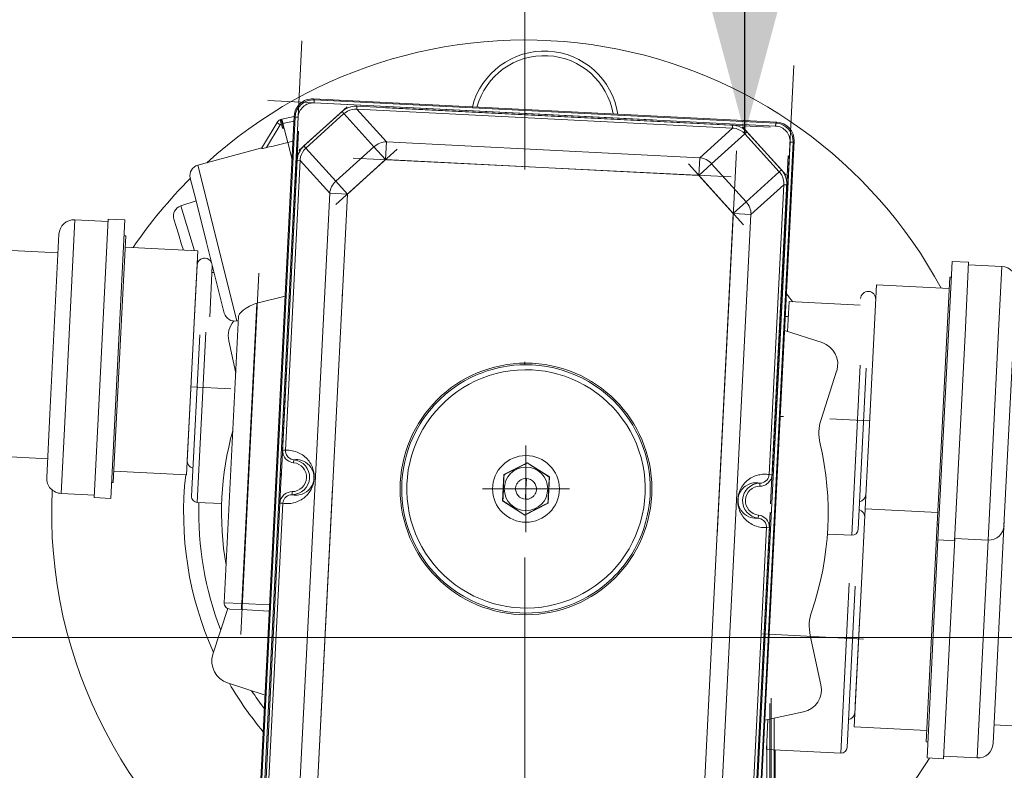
# Model space of a CAD drawing. Header units: centimetres. Extents: x -1436 to 1974, y -887 to 4352.
# Tile 87 of 105: x 893 to 925, y 2339 to 2364. Entities that reach past the tile are written whole.
import ezdxf

# ---------------------------------------------------------------- set-up
doc = ezdxf.new("R2010")
doc.units = ezdxf.units.CM
doc.header["$MEASUREMENT"] = 0
doc.linetypes.add('DASHDOT', pattern=[25.4, 12.7, -6.35, 0, -6.35])
doc.layers.add('00 - nowa technologia myjni_Nr_pióra__246', color=7, linetype='Continuous', lineweight=20, true_color=0x1db3b3)
doc.layers.add('199-Z Wymiary i opisy_Nr_pióra__11', color=7, linetype='Continuous', lineweight=0)
doc.layers.add('299-A Wymiary Opisy_Nr_pióra__11', color=7, linetype='Continuous', lineweight=0)
doc.layers.add('299-A Wymiary Opisy', color=7, linetype='Continuous')
doc.styles.add('STYL_AUTOMATYCZNY_1', font='arial.ttf')
doc.dimstyles.new('STYL_AUTOMATYCZNY__2', dxfattribs={"dimtxt": 13, "dimasz": 7.6, "dimexe": 0.18, "dimexo": 0.0625, "dimgap": 0, "dimtad": 1, "dimtih": 1, "dimtoh": 1, "dimdec": 0, "dimzin": 0, "dimdsep": 46, "dimtxsty": 'STYL_AUTOMATYCZNY_1', "dimblk": 'ARROWHEAD_2', "dimblk1": 'ARROWHEAD_2', "dimblk2": 'ARROWHEAD_2', "dimcen": 0.09, "dimclrd": 7, "dimclre": 7, "dimclrt": 7, "dimadec": 0, "dimazin": 0, "dimtfac": 1, "dimtdec": 4, "dimtmove": 0, "dimatfit": 3, "dimfxl": 0, "dimtolj": 1, "dimtzin": 0, "dimarcsym": 0})
doc.dimstyles.new('STYL_AUTOMATYCZNY__3', dxfattribs={"dimtxt": 0.18, "dimasz": 14.592, "dimexe": 0.18, "dimexo": 0.0625, "dimgap": 0, "dimtad": 0, "dimtih": 1, "dimtoh": 1, "dimdec": 4, "dimzin": 0, "dimdsep": 46, "dimcen": 0.09, "dimadec": 0, "dimazin": 0, "dimtfac": 1, "dimtdec": 4, "dimtmove": 0, "dimatfit": 3, "dimldrblk": 'ARROWHEAD_5', "dimfxl": 0, "dimtolj": 1, "dimtzin": 0, "dimarcsym": 0})

# ---------------------------------------------------------------- blocks, each defined once
blk = doc.blocks.new('*D121')
at = {"layer": '299-A Wymiary Opisy_Nr_pióra__11', "color": 7, "linetype": 'Continuous', "lineweight": 0}
for p, q in [((655.253, 2336.166), (655.253, 2351.166)), ((1066.745, 2336.166), (1066.745, 2351.166)), ((658.139, 2348.666), (652.366, 2338.666)), ((1063.858, 2338.666), (1069.632, 2348.666)), ((650.363, 2343.666), (655.253, 2343.666)), ((655.253, 2343.666), (1066.745, 2343.666)), ((1066.745, 2343.666), (1071.635, 2343.666))]:
    blk.add_line(p, q, dxfattribs=at)
at = {"layer": '299-A Wymiary Opisy_Nr_pióra__11', "color": 7, "lineweight": 0, "insert": (846.787, 2346.266), "char_height": 13, "attachment_point": 7, "style": 'STYL_AUTOMATYCZNY_1'}
blk.add_mtext('\\A1;{\\pql;\\fArial|b0|i0|c238|p0;\\W1.000000;411}', dxfattribs=at)
blk = doc.blocks.new('ARROWHEAD_2')
at = {"color": 0, "linetype": 'Continuous', "lineweight": 0}
for p, q in [((-0.3781, -0.655), (0.3781, 0.655)), ((0, 0), (-1, 0))]:
    blk.add_line(p, q, dxfattribs=at)
blk = doc.blocks.new('ARROWHEAD_5')
at = {"linetype": 'Continuous', "lineweight": 0}
blk.add_hatch(color=0, dxfattribs=at).paths.add_polyline_path([(-1, 0.2679), (0, 0), (-1, -0.2679)])
at = {"color": 0, "linetype": 'Continuous', "lineweight": 0}
blk.add_line((0, 0), (-1, 0), dxfattribs=at)

msp = doc.modelspace()

# ---------------------------------------------------------------- linework, layer by layer
at = {"layer": '00 - nowa technologia myjni_Nr_pióra__246', "color": 132, "linetype": 'DASHDOT', "lineweight": 20, "true_color": 0x1db3b3}
for p, q in [((909.203, 2397.313), (909.203, 2298.253)), ((900.335, 2333.1), (901.857, 2363.359)), ((918.074, 2362.544), (916.552, 2332.285)), ((900.726, 2361.383), (919.001, 2360.464)), ((903.345, 2361.175), (901.752, 2359.735)), ((917.297, 2360.511), (902.426, 2361.259)), ((901.746, 2360.375), (901.168, 2348.889)), ((902.229, 2335.918), (903.459, 2360.365)), ((917.815, 2358.927), (916.375, 2360.52)), ((902.977, 2357.957), (904.991, 2359.778)), ((916.18, 2359.726), (914.95, 2335.279)), ((903.544, 2359.489), (916.007, 2358.863)), ((917.307, 2348.077), (917.885, 2359.563)), ((914.597, 2359.295), (916.418, 2357.281)), ((899.839, 2343.763), (900.439, 2355.687)), ((898.207, 2351.941), (899.506, 2351.875)), ((917.613, 2350.965), (917.733, 2350.959)), ((919.261, 2350.882), (920.56, 2350.816)), ((909.242, 2350.001), (909.242, 2347.141)), ((901.185, 2349.215), (900.517, 2335.931)), ((907.812, 2348.571), (910.672, 2348.571)), ((916.655, 2335.119), (917.324, 2348.403)), ((917.034, 2343.785), (920.368, 2343.617)), ((917.282, 2335.32), (917.282, 2341.491)), ((917.321, 2341.665), (917.321, 2333.755))]:
    msp.add_line(p, q, dxfattribs=at)
at = {"layer": '00 - nowa technologia myjni_Nr_pióra__246', "color": 132, "linetype": 'Continuous', "lineweight": 20, "true_color": 0x1db3b3}
for p, q in [((902.229, 2361.44), (902.259, 2361.406)), ((902.229, 2361.44), (917.511, 2360.671)), ((902.259, 2361.406), (902.254, 2361.307)), ((902.254, 2361.307), (917.473, 2360.541)), ((902.259, 2361.406), (917.478, 2360.641)), ((903.177, 2361.023), (901.92, 2359.886)), ((903.241, 2360.953), (901.983, 2359.816)), ((903.241, 2360.953), (903.177, 2361.023)), ((903.241, 2360.953), (904.23, 2359.859)), ((903.666, 2361.099), (903.67, 2361.196)), ((903.666, 2361.099), (904.642, 2360.02)), ((916.048, 2360.476), (903.666, 2361.099)), ((916.053, 2360.574), (903.67, 2361.196)), ((900.33, 2335.602), (901.6, 2360.871)), ((900.363, 2335.632), (901.63, 2360.838)), ((900.462, 2335.627), (901.73, 2360.833)), ((901.033, 2360.666), (900.519, 2359.806)), ((901.193, 2360.768), (901.153, 2360.757)), ((901.229, 2360.623), (901.172, 2360.607)), ((901.193, 2360.768), (901.6, 2360.863)), ((901.193, 2360.768), (901.193, 2360.768)), ((901.197, 2360.763), (901.211, 2360.694)), ((901.229, 2360.623), (901.592, 2360.707)), ((901.229, 2360.623), (901.386, 2360)), ((901.6, 2360.871), (901.63, 2360.838)), ((901.63, 2360.838), (901.73, 2360.833)), ((917.478, 2360.641), (917.473, 2360.541)), ((917.511, 2360.671), (917.478, 2360.641)), ((901.142, 2360.584), (900.691, 2359.831)), ((914.968, 2359.5), (916.048, 2360.476)), ((916.048, 2360.476), (916.053, 2360.574)), ((916.456, 2360.288), (916.526, 2360.352)), ((917.663, 2359.095), (916.526, 2360.352)), ((901.559, 2360.041), (901.386, 2360)), ((901.528, 2359.436), (901.386, 2360)), ((904.642, 2360.02), (904.612, 2359.436)), ((904.642, 2360.02), (914.968, 2359.5)), ((915.362, 2359.299), (916.456, 2360.288)), ((917.593, 2359.031), (916.456, 2360.288)), ((917.947, 2360.017), (916.679, 2334.811)), ((918.046, 2360.012), (916.779, 2334.806)), ((918.08, 2360.042), (916.809, 2334.773)), ((918.046, 2360.012), (917.947, 2360.017)), ((918.08, 2360.042), (918.046, 2360.012)), ((900.528, 2359.822), (898.423, 2359.253)), ((901.983, 2359.816), (901.92, 2359.886)), ((902.973, 2358.722), (901.983, 2359.816)), ((902.973, 2358.722), (904.23, 2359.859)), ((904.612, 2359.436), (904.23, 2359.859)), ((901.698, 2359.413), (901.217, 2349.851)), ((901.795, 2359.408), (901.314, 2349.846)), ((901.795, 2359.408), (901.698, 2359.413)), ((902.771, 2358.328), (901.795, 2359.408)), ((903.355, 2358.299), (904.612, 2359.436)), ((904.612, 2359.436), (914.939, 2358.916)), ((914.939, 2358.916), (914.968, 2359.5)), ((898.423, 2359.253), (899.714, 2354.119)), ((915.362, 2359.299), (914.939, 2358.916)), ((915.362, 2359.299), (916.499, 2358.042)), ((917.593, 2359.031), (916.499, 2358.042)), ((917.593, 2359.031), (917.663, 2359.095)), ((898.175, 2358.829), (898.3, 2358.332)), ((902.973, 2358.722), (903.355, 2358.299)), ((914.939, 2358.916), (916.076, 2357.659)), ((917.739, 2358.606), (916.66, 2357.63)), ((917.258, 2349.044), (917.739, 2358.606)), ((917.356, 2349.039), (917.836, 2358.601)), ((917.739, 2358.606), (917.836, 2358.601)), ((898.365, 2358.072), (897.86, 2357.908)), ((898.3, 2358.332), (898.387, 2357.983)), ((901.75, 2338.014), (902.771, 2358.328)), ((902.333, 2337.985), (903.355, 2358.299)), ((903.355, 2358.299), (902.771, 2358.328)), ((916.076, 2357.659), (916.499, 2358.042)), ((897.86, 2357.908), (898.312, 2356.43)), ((898.387, 2357.983), (898.711, 2356.697)), ((894.034, 2350.771), (894.369, 2357.449)), ((895.468, 2357.394), (894.369, 2357.449)), ((895.13, 2350.677), (895.472, 2357.474)), ((896.021, 2357.446), (895.472, 2357.474)), ((895.68, 2350.65), (896.021, 2357.446)), ((897.634, 2357.473), (897.783, 2356.982)), ((916.076, 2357.659), (915.054, 2337.345)), ((916.66, 2357.63), (915.638, 2337.316)), ((916.66, 2357.63), (916.076, 2357.659)), ((893.546, 2351.035), (893.845, 2356.975)), ((896.045, 2356.921), (895.938, 2354.802)), ((895.995, 2356.924), (896.045, 2356.921)), ((897.783, 2356.982), (897.889, 2356.638)), ((893.814, 2356.356), (891.367, 2356.479)), ((896.026, 2356.545), (898.423, 2356.424)), ((897.889, 2356.638), (897.947, 2356.448)), ((898.423, 2356.424), (898.326, 2354.501)), ((898.711, 2356.697), (899.295, 2354.375)), ((898.408, 2356.117), (898.427, 2356.053)), ((923.287, 2356.075), (923.167, 2353.683)), ((923.287, 2356.075), (923.836, 2356.047)), ((898.399, 2355.95), (898.315, 2354.273)), ((898.899, 2355.925), (898.814, 2354.248)), ((898.899, 2355.925), (898.888, 2355.711)), ((923.836, 2356.047), (923.716, 2353.656)), ((923.832, 2355.968), (924.931, 2355.912)), ((924.931, 2355.912), (924.813, 2353.562)), ((898.888, 2355.711), (898.96, 2355.708)), ((922.908, 2349.531), (923.211, 2355.555)), ((923.261, 2355.552), (923.211, 2355.555)), ((920.52, 2349.832), (920.795, 2355.299)), ((923.192, 2355.179), (920.795, 2355.299)), ((895.938, 2354.802), (895.635, 2348.778)), ((901.302, 2354.931), (900.368, 2354.695)), ((898.326, 2354.501), (898.051, 2349.034)), ((899.869, 2344.787), (900.368, 2354.695)), ((917.914, 2354.754), (917.864, 2353.764)), ((917.914, 2354.754), (920.261, 2354.636)), ((898.075, 2349.508), (898.315, 2354.273)), ((899.291, 2344.816), (899.766, 2354.266)), ((899.76, 2354.13), (899.714, 2354.119)), ((917.789, 2354.26), (917.889, 2354.255)), ((898.484, 2353.655), (898.217, 2348.336)), ((898.689, 2353.741), (898.406, 2348.126)), ((919.001, 2353.397), (917.765, 2353.796)), ((923.167, 2353.683), (922.825, 2346.887)), ((923.716, 2353.656), (923.374, 2346.859)), ((924.813, 2353.562), (924.477, 2346.884)), ((899.441, 2353.461), (899.672, 2352.388)), ((925.3, 2353.298), (925.001, 2347.358)), ((920.261, 2352.656), (919.979, 2347.041)), ((920.456, 2352.55), (920.189, 2347.231)), ((919.484, 2352.453), (918.972, 2350.866)), ((893.441, 2348.945), (893.546, 2351.035)), ((893.915, 2348.421), (894.034, 2350.771)), ((895.01, 2348.286), (895.13, 2350.677)), ((895.559, 2348.258), (895.68, 2350.65)), ((893.472, 2349.564), (891.025, 2349.687)), ((901.314, 2349.846), (901.217, 2349.851)), ((920.423, 2347.909), (920.52, 2349.832)), ((901.591, 2349.534), (901.58, 2349.435)), ((909.286, 2349.436), (908.515, 2349.041)), ((909.286, 2349.436), (909.285, 2349.428)), ((910.013, 2348.966), (909.286, 2349.436)), ((922.801, 2347.412), (922.908, 2349.531)), ((895.654, 2349.154), (898.051, 2349.034)), ((902.239, 2349.074), (902.238, 2349.08)), ((908.515, 2349.041), (908.471, 2348.176)), ((908.515, 2349.041), (908.521, 2349.037)), ((909.97, 2348.101), (910.013, 2348.966)), ((910.013, 2348.966), (910.006, 2348.962)), ((917.258, 2349.044), (917.356, 2349.039)), ((895.586, 2348.781), (895.635, 2348.778)), ((902.163, 2348.643), (902.17, 2348.654)), ((902.17, 2348.654), (902.174, 2348.661)), ((902.222, 2348.768), (902.223, 2348.769)), ((909.26, 2348.914), (909.242, 2348.571)), ((909.26, 2348.914), (909.254, 2348.914)), ((916.952, 2348.761), (916.953, 2348.661)), ((895.014, 2348.365), (893.915, 2348.421)), ((895.559, 2348.258), (895.01, 2348.286)), ((901.533, 2348.381), (901.532, 2348.481)), ((909.225, 2348.228), (909.242, 2348.571)), ((916.262, 2348.374), (916.262, 2348.373)), ((916.314, 2348.488), (916.31, 2348.481)), ((916.321, 2348.499), (916.314, 2348.488)), ((898.406, 2348.126), (899.207, 2348.086)), ((901.129, 2348.103), (900.573, 2337.043)), ((901.226, 2348.098), (900.67, 2337.038)), ((901.226, 2348.098), (901.129, 2348.103)), ((908.471, 2348.176), (908.478, 2348.18)), ((908.471, 2348.176), (909.199, 2347.706)), ((909.199, 2347.706), (909.97, 2348.101)), ((909.225, 2348.228), (909.23, 2348.228)), ((909.97, 2348.101), (909.963, 2348.105)), ((916.245, 2348.068), (916.247, 2348.062)), ((909.199, 2347.706), (909.199, 2347.714)), ((916.894, 2347.608), (916.905, 2347.707)), ((920.3, 2345.453), (920.423, 2347.909)), ((922.82, 2347.788), (920.423, 2347.909)), ((922.702, 2345.439), (922.801, 2347.412)), ((922.851, 2347.409), (922.801, 2347.412)), ((925.01, 2347.54), (924.64, 2340.167)), ((916.614, 2336.236), (917.17, 2347.296)), ((916.711, 2336.231), (917.268, 2347.291)), ((917.17, 2347.296), (917.268, 2347.291)), ((919.178, 2347.081), (919.979, 2347.041)), ((922.825, 2346.887), (922.463, 2339.696)), ((922.825, 2346.887), (923.374, 2346.859)), ((923.378, 2346.939), (923.012, 2339.668)), ((923.378, 2346.939), (924.477, 2346.884)), ((924.477, 2346.884), (924.115, 2339.693)), ((919.9, 2345.465), (919.617, 2339.85)), ((920.095, 2345.359), (919.827, 2340.04)), ((920.061, 2340.718), (920.3, 2345.453)), ((920.098, 2341.436), (920.3, 2345.453)), ((922.439, 2340.221), (922.702, 2345.439)), ((899.291, 2344.816), (899.869, 2344.787)), ((900.789, 2344.741), (899.869, 2344.787)), ((898.921, 2343.113), (899.408, 2344.624)), ((899.866, 2344.587), (899.481, 2344.606)), ((900.779, 2344.541), (899.866, 2344.587)), ((918.964, 2342.105), (918.614, 2343.736)), ((899.404, 2342.169), (900.64, 2341.77)), ((918.388, 2341.214), (917.118, 2340.941)), ((917.22, 2340.963), (917.17, 2339.973)), ((917.282, 2335.834), (917.282, 2340.976)), ((917.321, 2340.985), (917.321, 2334.414)), ((917.421, 2341.006), (917.421, 2334.414)), ((922.458, 2340.597), (920.061, 2340.718)), ((924.671, 2340.786), (927.118, 2340.663)), ((917.185, 2335.834), (917.185, 2340.256)), ((922.489, 2340.218), (922.439, 2340.221)), ((917.17, 2339.973), (919.617, 2339.85)), ((917.453, 2339.959), (917.453, 2334.383)), ((922.463, 2339.696), (923.012, 2339.668)), ((923.016, 2339.748), (924.115, 2339.693))]:
    msp.add_line(p, q, dxfattribs=at)
for points in [[(903.666, 2361.099), (903.588, 2361.099), (903.512, 2361.088), (903.437, 2361.068), (903.353, 2361.032), (903.275, 2360.982), (903.241, 2360.953)], [(901.193, 2360.768), (901.194, 2360.768), (901.196, 2360.767), (901.197, 2360.763)], [(916.456, 2360.288), (916.389, 2360.351), (916.312, 2360.402), (916.242, 2360.435), (916.169, 2360.459), (916.093, 2360.473), (916.048, 2360.476)], [(900.519, 2359.806), (900.519, 2359.804), (900.52, 2359.804), (900.524, 2359.803), (900.541, 2359.803)], [(900.541, 2359.803), (900.581, 2359.808), (900.691, 2359.831)], [(901.983, 2359.816), (901.92, 2359.749), (901.869, 2359.672), (901.836, 2359.602), (901.812, 2359.529), (901.799, 2359.453), (901.795, 2359.408)], [(917.739, 2358.606), (917.739, 2358.683), (917.729, 2358.76), (917.708, 2358.834), (917.672, 2358.919), (917.622, 2358.996), (917.593, 2359.031)], [(900.368, 2354.695), (900.305, 2354.677), (900.243, 2354.655), (900.126, 2354.603), (900.018, 2354.54), (899.919, 2354.467), (899.875, 2354.429), (899.837, 2354.39), (899.799, 2354.343), (899.774, 2354.298), (899.766, 2354.266)], [(909.448, 2352.664), (909.246, 2352.669), (909.043, 2352.664), (908.836, 2352.649), (908.626, 2352.622), (908.5, 2352.601), (908.373, 2352.576), (908.248, 2352.546), (908.123, 2352.513), (907.958, 2352.462), (907.795, 2352.405), (907.636, 2352.341), (907.421, 2352.242), (907.215, 2352.132), (907.02, 2352.014), (906.899, 2351.933), (906.781, 2351.847), (906.587, 2351.692), (906.4, 2351.523), (906.309, 2351.432), (906.219, 2351.338), (906.133, 2351.24), (906.049, 2351.139), (905.97, 2351.038), (905.894, 2350.933), (905.822, 2350.827), (905.752, 2350.719), (905.665, 2350.569), (905.583, 2350.416), (905.509, 2350.26), (905.428, 2350.069), (905.358, 2349.876), (905.298, 2349.681), (905.243, 2349.463), (905.2, 2349.245), (905.17, 2349.03), (905.152, 2348.816), (905.145, 2348.611), (905.148, 2348.41), (905.161, 2348.205), (905.185, 2347.998), (905.218, 2347.797), (905.262, 2347.596), (905.316, 2347.397), (905.38, 2347.201), (905.454, 2347.008), (905.537, 2346.82), (905.628, 2346.64), (905.725, 2346.468), (905.829, 2346.303), (905.939, 2346.146), (906.032, 2346.025), (906.196, 2345.83), (906.372, 2345.646), (906.559, 2345.474), (906.756, 2345.313), (906.963, 2345.165), (907.179, 2345.03), (907.403, 2344.909), (907.634, 2344.802), (907.858, 2344.714), (908.087, 2344.639), (908.321, 2344.578), (908.557, 2344.531), (908.796, 2344.498), (909.036, 2344.478)], [(909.44, 2352.497), (909.201, 2352.502), (908.962, 2352.492), (908.724, 2352.468), (908.488, 2352.429), (908.254, 2352.376), (908.025, 2352.309), (907.8, 2352.228), (907.58, 2352.133), (907.367, 2352.025), (907.16, 2351.905), (906.961, 2351.772), (906.771, 2351.627), (906.589, 2351.471), (906.418, 2351.305), (906.257, 2351.128), (906.107, 2350.941), (905.968, 2350.746), (905.842, 2350.543), (905.728, 2350.333), (905.628, 2350.116), (905.54, 2349.893), (905.467, 2349.666), (905.407, 2349.434), (905.362, 2349.2), (905.331, 2348.962), (905.314, 2348.724), (905.312, 2348.484), (905.325, 2348.246), (905.352, 2348.008), (905.393, 2347.772), (905.449, 2347.54), (905.519, 2347.311), (905.602, 2347.087), (905.699, 2346.869), (905.809, 2346.656), (905.932, 2346.451), (906.067, 2346.254), (906.214, 2346.065), (906.372, 2345.885), (906.541, 2345.716), (906.72, 2345.556), (906.908, 2345.409), (907.104, 2345.272), (907.309, 2345.149), (907.52, 2345.037), (907.738, 2344.939), (907.962, 2344.854), (908.19, 2344.783), (908.401, 2344.731), (908.614, 2344.691), (908.829, 2344.662), (909.045, 2344.645)], [(909.036, 2344.478), (909.238, 2344.473), (909.442, 2344.478), (909.649, 2344.493), (909.858, 2344.52), (909.985, 2344.541), (910.112, 2344.566), (910.237, 2344.596), (910.361, 2344.629), (910.527, 2344.68), (910.689, 2344.737), (910.849, 2344.801), (911.064, 2344.9), (911.269, 2345.01), (911.464, 2345.128), (911.586, 2345.209), (911.704, 2345.295), (911.897, 2345.45), (912.084, 2345.619), (912.176, 2345.71), (912.265, 2345.804), (912.351, 2345.902), (912.435, 2346.003), (912.514, 2346.104), (912.591, 2346.209), (912.663, 2346.315), (912.732, 2346.423), (912.82, 2346.573), (912.901, 2346.726), (912.976, 2346.882), (913.056, 2347.073), (913.127, 2347.266), (913.187, 2347.461), (913.242, 2347.68), (913.284, 2347.897), (913.314, 2348.112), (913.333, 2348.326), (913.34, 2348.531), (913.337, 2348.732), (913.324, 2348.937), (913.3, 2349.144), (913.266, 2349.345), (913.223, 2349.546), (913.168, 2349.745), (913.104, 2349.941), (913.03, 2350.134), (912.947, 2350.322), (912.856, 2350.502), (912.759, 2350.674), (912.655, 2350.839), (912.545, 2350.996), (912.453, 2351.117), (912.288, 2351.312), (912.113, 2351.496), (911.925, 2351.668), (911.728, 2351.829), (911.521, 2351.977), (911.305, 2352.112), (911.082, 2352.233), (910.851, 2352.34), (910.626, 2352.428), (910.397, 2352.503), (910.164, 2352.564), (909.927, 2352.611), (909.688, 2352.644), (909.448, 2352.664)], [(909.045, 2344.645), (909.284, 2344.64), (909.523, 2344.65), (909.761, 2344.674), (909.997, 2344.713), (910.23, 2344.766), (910.46, 2344.833), (910.685, 2344.914), (910.904, 2345.009), (911.118, 2345.117), (911.325, 2345.237), (911.523, 2345.37), (911.714, 2345.515), (911.895, 2345.671), (912.067, 2345.837), (912.228, 2346.014), (912.378, 2346.201), (912.516, 2346.396), (912.643, 2346.599), (912.756, 2346.809), (912.857, 2347.026), (912.944, 2347.249), (913.018, 2347.476), (913.077, 2347.708), (913.123, 2347.942), (913.154, 2348.18), (913.17, 2348.418), (913.172, 2348.658), (913.16, 2348.896), (913.133, 2349.134), (913.091, 2349.37), (913.035, 2349.602), (912.966, 2349.831), (912.882, 2350.055), (912.785, 2350.274), (912.675, 2350.486), (912.552, 2350.691), (912.417, 2350.888), (912.27, 2351.077), (912.112, 2351.257), (911.944, 2351.426), (911.765, 2351.586), (911.577, 2351.733), (911.38, 2351.87), (911.176, 2351.993), (910.964, 2352.105), (910.746, 2352.203), (910.522, 2352.288), (910.294, 2352.359), (910.084, 2352.411), (909.871, 2352.451), (909.656, 2352.48), (909.44, 2352.497)], [(901.217, 2349.851), (901.22, 2349.778), (901.237, 2349.708), (901.255, 2349.663), (901.279, 2349.62), (901.318, 2349.568), (901.365, 2349.523), (901.419, 2349.487), (901.47, 2349.462), (901.524, 2349.445), (901.58, 2349.435)], [(901.314, 2349.846), (901.315, 2349.8), (901.324, 2349.755), (901.335, 2349.722), (901.35, 2349.691), (901.369, 2349.661), (901.391, 2349.634), (901.415, 2349.61), (901.443, 2349.588), (901.504, 2349.556), (901.547, 2349.542), (901.591, 2349.534)], [(902.204, 2349.184), (902.183, 2349.227), (902.158, 2349.269), (902.13, 2349.308), (902.099, 2349.345), (902.039, 2349.402), (901.973, 2349.449), (901.901, 2349.487), (901.839, 2349.511), (901.775, 2349.527), (901.71, 2349.536), (901.65, 2349.538), (901.591, 2349.534)], [(916.953, 2348.661), (917.019, 2348.667), (917.084, 2348.684), (917.145, 2348.71), (917.186, 2348.736), (917.225, 2348.767), (917.275, 2348.821), (917.314, 2348.883), (917.333, 2348.928), (917.347, 2348.975), (917.356, 2349.039)], [(901.533, 2348.381), (901.598, 2348.37), (901.623, 2348.368), (901.704, 2348.368), (901.749, 2348.373), (901.796, 2348.382), (901.863, 2348.402), (901.933, 2348.432), (902.007, 2348.477), (902.058, 2348.518), (902.11, 2348.571), (902.136, 2348.604), (902.163, 2348.643)], [(916.952, 2348.761), (916.887, 2348.772), (916.862, 2348.774), (916.78, 2348.774), (916.736, 2348.769), (916.688, 2348.76), (916.621, 2348.74), (916.551, 2348.71), (916.477, 2348.665), (916.427, 2348.624), (916.375, 2348.571), (916.348, 2348.538), (916.321, 2348.499)], [(916.952, 2348.761), (917.005, 2348.766), (917.057, 2348.78), (917.106, 2348.802), (917.15, 2348.832), (917.188, 2348.869)], [(901.532, 2348.481), (901.465, 2348.475), (901.401, 2348.458), (901.34, 2348.432), (901.298, 2348.406), (901.259, 2348.375), (901.21, 2348.321), (901.17, 2348.259), (901.151, 2348.214), (901.138, 2348.167), (901.129, 2348.103)], [(901.533, 2348.381), (901.479, 2348.376), (901.427, 2348.362), (901.378, 2348.34), (901.334, 2348.31), (901.297, 2348.273)], [(916.281, 2347.958), (916.302, 2347.915), (916.327, 2347.873), (916.355, 2347.834), (916.386, 2347.797), (916.445, 2347.74), (916.512, 2347.693), (916.584, 2347.655), (916.645, 2347.631), (916.709, 2347.615), (916.774, 2347.606), (916.834, 2347.604), (916.894, 2347.608)], [(917.268, 2347.291), (917.264, 2347.364), (917.248, 2347.434), (917.23, 2347.479), (917.206, 2347.522), (917.166, 2347.574), (917.119, 2347.619), (917.065, 2347.655), (917.014, 2347.68), (916.961, 2347.697), (916.905, 2347.707)], [(917.17, 2347.296), (917.169, 2347.342), (917.16, 2347.387), (917.149, 2347.42), (917.134, 2347.452), (917.116, 2347.481), (917.094, 2347.508), (917.069, 2347.532), (917.042, 2347.554), (916.98, 2347.586), (916.938, 2347.6), (916.894, 2347.608)]]:
    msp.add_lwpolyline(points, dxfattribs=at)
for radius in [1.1, 0.716]:
    msp.add_circle((909.242, 2348.571), radius, dxfattribs=at)
for centre, radius, start, end in [((909.203, 2347.783), 38.1, 9.1261, 165.1157), ((909.203, 2347.783), 15.6, 28.3538, 132.2442), ((909.846, 2360.567), 2.45, 8.6314, 165.6104), ((909.846, 2360.567), 2.3, 9.3934, 164.8484), ((902.199, 2360.841), 0.6, 87.1195, 177.1299), ((902.229, 2360.807), 0.6, 87.1221, 177.1197), ((902.229, 2360.808), 0.5, 87.1208, 177.121), ((903.632, 2360.515), 0.683, 86.7951, 131.8609), ((901.205, 2360.564), 0.2, 138.1193, 149.1209), ((901.205, 2360.564), 0.199, 105.125, 138.1828), ((903.495, 2361.225), 2.344, 193.0954, 194.9013), ((917.448, 2360.042), 0.6, 357.1221, 87.1197), ((917.481, 2360.072), 0.6, 357.1196, 87.1146), ((901.185, 2360.559), 0.0501, 105.1557, 149.105), ((916.023, 2359.893), 0.682, 42.3504, 87.4771), ((917.448, 2360.042), 0.5, 357.1208, 87.121), ((933.282, 2227.696), 136.095, 103.55415, 103.85503), ((902.379, 2359.383), 0.682, 132.3512, 177.4763), ((898.514, 2358.915), 0.35, 105.1238, 194.118), ((917.155, 2358.639), 0.683, 356.7944, 41.8616), ((909.203, 2347.783), 15.6, 134.9725, 145.8879), ((897.968, 2357.575), 0.35, 108.0029, 196.9971), ((894.344, 2356.95), 0.5, 87.1209, 177.1209), ((898.649, 2355.937), 0.25, 87.1209, 177.1209), ((898.649, 2355.937), 0.25, 25.0254, 87.1209), ((898.649, 2355.937), 0.25, 357.1209, 3.1938), ((924.906, 2355.413), 0.5, 357.1209, 87.1209), ((909.203, 2347.783), 11.25, 38.2514, 39.9544), ((920.521, 2354.837), 0.25, 87.1209, 177.1209), ((920.521, 2354.837), 0.25, 357.1209, 87.1209), ((899.635, 2354.46), 0.35, 194.1238, 283.118), ((900.175, 2353.619), 0.75, 138.9841, 192.1209), ((918.771, 2352.684), 0.75, 342.1209, 72.1209), ((909.242, 2348.571), 4.15, 87.1218, 267.12), ((909.242, 2348.571), 4.15, 267.1218, 87.12), ((920.4, 2350.405), 1.5, 162.1209, 193.1791), ((909.203, 2347.783), 38.1, 175.8592, 334.3715), ((909.203, 2347.783), 10, 164.2823, 189.9594), ((909.203, 2347.783), 10, 341.0626, 13.1791), ((901.368, 2348.942), 0.905, 65.4099, 93.3954), ((901.388, 2348.98), 0.862, 52.0716, 65.5381), ((901.378, 2348.961), 0.883, 26.3981, 52.3754), ((909.203, 2347.783), 11.25, 171.4425, 171.7167), ((898.325, 2349.496), 0.25, 177.1209, 255.5838), ((901.527, 2348.959), 0.478, 270.5639, 83.6779), ((901.527, 2348.959), 0.578, 270.5657, 83.6761), ((901.406, 2348.973), 0.853, 14.8517, 26.5119), ((806.088, 2549.97), 225.537, 297.01185, 297.22992), ((1032.083, 2538.606), 225.539, 237.01185, 237.22992), ((893.94, 2348.92), 0.5, 177.1209, 267.1209), ((909.203, 2347.783), 11.25, 173.6102, 204.1891), ((901.675, 2348.953), 0.577, 12.7115, 23.6055), ((901.391, 2348.966), 0.869, 357.7293, 15.0172), ((901.672, 2348.952), 0.58, 357.1838, 12.1841), ((901.367, 2348.968), 0.893, 351.8848, 357.6748), ((683.245, 2359.937), 225.54, 357.01187, 357.22993), ((1135.242, 2337.205), 225.542, 177.01186, 177.22992), ((917.111, 2348.163), 0.892, 103.4049, 130.8816), ((917.111, 2348.171), 0.885, 91.889, 103.5417), ((917.114, 2348.15), 0.905, 80.8478, 92.0242), ((916.969, 2349.058), 0.29, 319.0909, 357.1171), ((901.389, 2348.965), 0.871, 320.5925, 343.4864), ((901.675, 2348.95), 0.577, 329.901, 341.5356), ((901.672, 2348.952), 0.58, 341.6532, 357.1771), ((901.421, 2348.959), 0.838, 343.2814, 351.9733), ((909.242, 2348.571), 0.344, 173.606, 267.1195), ((909.244, 2348.57), 0.345, 143.1659, 173.5299), ((909.241, 2348.572), 0.342, 120.4158, 143.1415), ((909.243, 2348.57), 0.345, 88.0467, 120.4079), ((909.242, 2348.571), 0.344, 353.606, 87.1195), ((917.095, 2348.177), 0.871, 140.5928, 163.4878), ((916.958, 2348.183), 0.578, 90.5657, 263.6761), ((917.073, 2348.202), 0.837, 130.657, 140.95), ((916.957, 2348.183), 0.478, 90.5639, 263.6779), ((909.203, 2347.783), 15.6, 177.2352, 238.0725), ((898.416, 2348.326), 0.2, 177.1209, 267.1209), ((901.373, 2348.979), 0.892, 283.4048, 310.8812), ((901.412, 2348.94), 0.837, 310.6566, 320.9494), ((909.243, 2348.57), 0.342, 300.4158, 323.1415), ((909.241, 2348.572), 0.345, 323.1659, 353.5299), ((917.118, 2348.174), 0.893, 171.8866, 177.6766), ((917.063, 2348.183), 0.838, 163.2823, 171.975), ((916.812, 2348.19), 0.58, 161.6532, 177.1771), ((916.809, 2348.192), 0.577, 149.901, 161.5356), ((920.197, 2348.396), 0.25, 278.6579, 357.1209), ((909.203, 2347.783), 11.25, 2.5256, 2.7995), ((909.203, 2347.783), 10.75, 178.1869, 201.1456), ((901.515, 2348.084), 0.29, 139.0909, 177.1171), ((901.37, 2348.992), 0.905, 260.8478, 272.0241), ((901.373, 2348.971), 0.885, 271.8889, 283.5415), ((786.4, 2158.535), 225.54, 57.01184, 57.22992), ((1012.398, 2147.169), 225.54, 117.01187, 117.22993), ((909.242, 2348.572), 0.345, 268.0467, 300.4079), ((917.093, 2348.176), 0.869, 177.7313, 195.0183), ((916.812, 2348.19), 0.58, 177.1838, 192.1841), ((916.809, 2348.189), 0.577, 192.7115, 203.6055), ((917.079, 2348.169), 0.853, 194.8527, 206.5127), ((917.106, 2348.181), 0.883, 206.3987, 232.3757), ((920.16, 2347.646), 0.25, 357.1209, 75.5855), ((917.097, 2348.162), 0.862, 232.072, 245.5382), ((917.117, 2348.2), 0.906, 245.4156, 273.393), ((924.502, 2347.383), 0.5, 267.1209, 357.1209), ((919.989, 2347.241), 0.2, 267.1209, 357.1209), ((899.491, 2344.806), 0.2, 177.1209, 267.1209), ((920.08, 2344.051), 1.5, 161.0626, 192.1209), ((899.635, 2342.882), 0.75, 162.1209, 252.1209), ((909.203, 2347.783), 11.25, 210.0527, 219.9542), ((909.203, 2347.783), 10.75, 213.0963, 216.996), ((918.231, 2341.947), 0.75, 282.1209, 12.1209), ((919.836, 2341.205), 0.25, 278.6579, 357.1209), ((924.14, 2340.192), 0.5, 267.1209, 357.1209), ((919.627, 2340.05), 0.2, 267.1209, 357.1209), ((909.203, 2347.783), 15.6, 301.9275, 328.7569)]:
    msp.add_arc(centre, radius, start, end, dxfattribs=at)
for centre, major_axis, ratio, start_param, end_param in [((901.162, 2360.59), (0.129, -0.077), 0.09889, 3.141593, 4.613819), ((901.192, 2360.612), (0.039, -0.145), 0.139152, 3.15211, 4.70996), ((904.612, 2359.436), (-0.445, -0.403), 0.95068, 3.952047, 4.712132), ((914.939, 2358.916), (0.402, -0.445), 0.950668, 1.571006, 2.331092), ((903.355, 2358.299), (-0.445, -0.402), 0.950668, 4.712599, 5.472685), ((916.076, 2357.659), (0.403, -0.445), 0.95068, 0.810454, 1.57054), ((899.876, 2344.787), (-0.01, -0.2), 0.0349, 4.712389, 6.283185)]:
    msp.add_ellipse(centre, major_axis=major_axis, ratio=ratio, start_param=start_param, end_param=end_param, dxfattribs=at)
for major_axis in [(0.039, -0.145), (-0.039, 0.145)]:
    msp.add_ellipse((901.192, 2360.612), major_axis=major_axis, ratio=0.139152, dxfattribs=at)

# ---------------------------------------------------------------- dimensions: what is measured, and where the dimension line sits
at = {"layer": '299-A Wymiary Opisy', "color": 7, "linetype": 'Continuous', "lineweight": 0}
dim = msp.add_linear_dim(base=(1066.745, 2343.666), p1=(655.253, 2309.766), p2=(1066.745, 2309.766), dimstyle='STYL_AUTOMATYCZNY__2', dxfattribs=at)
dim.commit()
dim.dimension.update_dxf_attribs({"geometry": '*D121', "text_midpoint": (861.627, 2352.766), "dimtype": 160})

# ---------------------------------------------------------------- leaders
at = {"layer": '199-Z Wymiary i opisy_Nr_pióra__11', "color": 7, "linetype": 'Continuous', "lineweight": 0, "annotation_type": 0, "has_hookline": 1, "hookline_direction": 1, "text_width": 127.457}
msp.add_leader([(916.456, 2360.288), (916.456, 2424.331), (921.57, 2420.744), (906.978, 2420.744)], dimstyle='STYL_AUTOMATYCZNY__3', dxfattribs=at)

doc.saveas('drawing.dxf')
